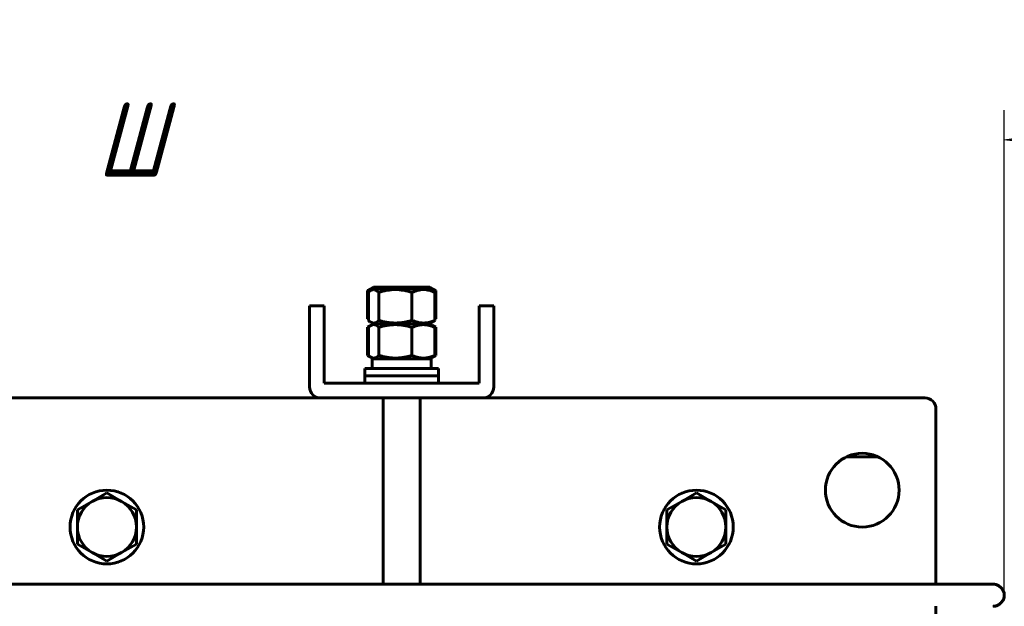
# Model space of a CAD drawing. Header units: millimetres. Extents: x 0 to 297, y 0 to 420.
# Tile 7 of 18: x 160 to 227, y 192 to 232. Entities that reach past the tile are written whole.
import ezdxf

# ---------------------------------------------------------------- set-up
doc = ezdxf.new("R2010")
doc.units = ezdxf.units.MM
doc.linetypes.add('K5LT_BASIC', pattern=[0])
doc.linetypes.add('K5LT_THIN', pattern=[0])
doc.layers.add('Системный слой', color=7, linetype='Continuous')
doc.styles.add('KDIMTEXTSTYLE', font='GOST_AU.SHX', dxfattribs={"width": 0.96, "oblique": 15, "height": 5})
doc.dimstyles.new('KDIMSTYLE (0.25)', dxfattribs={"dimtxt": 5, "dimasz": 1, "dimexe": 2, "dimexo": 0, "dimgap": 1, "dimtad": 1, "dimlfac": 4, "dimtxsty": 'KDIMTEXTSTYLE', "dimsah": 1, "dimcen": 0, "dimdle": 1, "dimadec": 0, "dimazin": 0, "dimtfac": 0.667, "dimtmove": 0, "dimatfit": 3, "dimfxl": 1, "dimtvp": 1, "dimtolj": 1, "dimtzin": 0, "dimarcsym": 0})

# ---------------------------------------------------------------- blocks, each defined once
blk = doc.blocks.new('U0')
at = {"layer": 'Системный слой', "color": 150, "linetype": 'K5LT_BASIC', "lineweight": 60, "true_color": 0x0080ff}
for p, q in [((183.485, 211.422), (183.433, 211.469)), ((183.538, 211.381), (183.485, 211.422)), ((183.59, 211.347), (183.538, 211.381)), ((183.773, 211.29), (183.59, 211.347)), ((183.956, 211.335), (183.773, 211.29)), ((184.134, 211.469), (183.956, 211.335))]:
    blk.add_line(p, q, dxfattribs=at)
blk = doc.blocks.new('U1')
at = {"layer": 'Системный слой', "color": 150, "linetype": 'K5LT_BASIC', "lineweight": 60, "true_color": 0x0080ff}
for p, q in [((183.433, 213.378), (183.485, 213.425)), ((183.485, 213.425), (183.538, 213.466)), ((183.538, 213.466), (183.59, 213.5)), ((183.59, 213.5), (183.608, 213.509)), ((183.608, 213.509), (183.61, 213.51)), ((183.61, 213.51), (183.614, 213.512)), ((183.614, 213.512), (183.622, 213.516)), ((183.622, 213.516), (183.638, 213.524)), ((183.638, 213.524), (183.669, 213.536)), ((183.669, 213.536), (183.733, 213.553)), ((183.733, 213.553), (183.784, 213.557)), ((183.784, 213.557), (183.787, 213.557)), ((183.787, 213.557), (183.792, 213.557)), ((183.792, 213.557), (183.803, 213.556)), ((183.803, 213.556), (183.825, 213.554)), ((183.825, 213.554), (183.869, 213.545)), ((183.869, 213.545), (183.873, 213.544)), ((183.873, 213.544), (183.875, 213.544)), ((183.875, 213.544), (183.879, 213.543)), ((183.879, 213.543), (183.886, 213.54)), ((183.886, 213.54), (183.901, 213.535)), ((183.901, 213.535), (183.93, 213.524)), ((183.93, 213.524), (183.962, 213.508)), ((183.962, 213.508), (183.965, 213.506)), ((183.965, 213.506), (183.97, 213.503)), ((183.97, 213.503), (183.981, 213.497)), ((183.981, 213.497), (184.003, 213.484)), ((184.003, 213.484), (184.045, 213.454)), ((184.045, 213.454), (184.13, 213.382)), ((184.13, 213.382), (184.134, 213.378))]:
    blk.add_line(p, q, dxfattribs=at)
blk = doc.blocks.new('U2')
at = {"layer": 'Системный слой', "color": 150, "linetype": 'K5LT_BASIC', "lineweight": 60, "true_color": 0x0080ff}
for p, q in [((187.552, 213.611), (183.783, 213.611)), ((187.596, 213.611), (187.552, 213.611))]:
    blk.add_line(p, q, dxfattribs=at)
blk = doc.blocks.new('U10')
at = {"layer": 'Системный слой', "color": 150, "linetype": 'K5LT_BASIC', "lineweight": 60, "true_color": 0x0080ff}
for p, q in [((221.939, 193.586), (221.939, 205.461)), ((221.939, 191.461), (221.939, 192.086))]:
    blk.add_line(p, q, dxfattribs=at)
blk = doc.blocks.new('U11')
at = {"layer": 'Системный слой', "color": 150, "linetype": 'K5LT_BASIC', "lineweight": 60, "true_color": 0x0080ff}
for p, q in [((180.189, 206.211), (151.189, 206.211)), ((221.189, 206.211), (191.189, 206.211))]:
    blk.add_line(p, q, dxfattribs=at)
blk = doc.blocks.new('U13')
at = {"layer": 'Системный слой', "color": 150, "linetype": 'K5LT_BASIC', "lineweight": 60, "true_color": 0x0080ff}
for p, q in [((183.538, 211.091), (183.59, 211.125)), ((183.59, 211.125), (183.772, 211.182)), ((183.772, 211.182), (183.955, 211.137)), ((183.955, 211.137), (184.134, 211.003)), ((183.433, 211.003), (183.485, 211.05)), ((183.485, 211.05), (183.538, 211.091))]:
    blk.add_line(p, q, dxfattribs=at)
blk = doc.blocks.new('U14')
at = {"layer": 'Системный слой', "color": 150, "linetype": 'K5LT_BASIC', "lineweight": 60, "true_color": 0x0080ff}
for p, q in [((183.485, 209.047), (183.433, 209.094)), ((184.134, 209.094), (183.956, 208.96)), ((183.538, 209.006), (183.485, 209.047)), ((183.59, 208.972), (183.538, 209.006)), ((183.773, 208.915), (183.59, 208.972)), ((183.956, 208.96), (183.773, 208.915))]:
    blk.add_line(p, q, dxfattribs=at)
blk = doc.blocks.new('U32')
at = {"layer": 'Системный слой', "color": 150, "linetype": 'K5LT_BASIC', "lineweight": 60, "true_color": 0x0080ff}
for p, q in [((187.963, 211.559), (187.946, 211.549)), ((187.981, 211.568), (187.963, 211.559)), ((187.999, 211.579), (187.981, 211.568))]:
    blk.add_line(p, q, dxfattribs=at)
blk = doc.blocks.new('U33')
at = {"layer": 'Системный слой', "color": 150, "linetype": 'K5LT_BASIC', "lineweight": 60, "true_color": 0x0080ff}
for p, q in [((183.398, 211.568), (183.38, 211.579)), ((183.416, 211.559), (183.398, 211.568)), ((183.433, 211.549), (183.416, 211.559))]:
    blk.add_line(p, q, dxfattribs=at)
blk = doc.blocks.new('U34')
at = {"layer": 'Системный слой', "color": 150, "linetype": 'K5LT_BASIC', "lineweight": 60, "true_color": 0x0080ff}
for p, q in [((183.38, 213.488), (183.668, 213.619)), ((183.668, 213.619), (183.674, 213.621)), ((183.674, 213.621), (183.686, 213.625)), ((183.686, 213.625), (183.709, 213.632)), ((183.709, 213.632), (183.756, 213.644)), ((183.756, 213.644), (183.851, 213.66)), ((183.851, 213.66), (183.958, 213.667)), ((183.958, 213.667), (183.962, 213.667)), ((183.962, 213.667), (183.971, 213.667)), ((183.971, 213.667), (183.989, 213.666)), ((183.989, 213.666), (184.025, 213.664)), ((184.025, 213.664), (184.098, 213.655)), ((184.098, 213.655), (184.105, 213.654)), ((184.105, 213.654), (184.108, 213.654)), ((184.108, 213.654), (184.114, 213.653)), ((184.114, 213.653), (184.126, 213.65)), ((184.126, 213.65), (184.15, 213.645)), ((184.15, 213.645), (184.198, 213.634)), ((184.198, 213.634), (184.249, 213.619)), ((184.249, 213.619), (184.251, 213.618)), ((184.251, 213.618), (184.254, 213.617)), ((184.254, 213.617), (184.262, 213.614)), ((184.262, 213.614), (184.272, 213.611))]:
    blk.add_line(p, q, dxfattribs=at)
blk = doc.blocks.new('U35')
at = {"layer": 'Системный слой', "color": 150, "linetype": 'K5LT_BASIC', "lineweight": 60, "true_color": 0x0080ff}
for p, q in [((185.06, 213.611), (185.109, 213.619)), ((185.109, 213.619), (185.116, 213.62)), ((185.116, 213.62), (185.128, 213.622)), ((185.128, 213.622), (185.154, 213.626)), ((185.154, 213.626), (185.206, 213.633)), ((185.206, 213.633), (185.309, 213.646)), ((185.309, 213.646), (185.518, 213.662)), ((185.518, 213.662), (185.695, 213.667)), ((185.695, 213.667), (185.707, 213.667)), ((185.707, 213.667), (185.731, 213.666)), ((185.731, 213.666), (185.778, 213.666)), ((185.778, 213.666), (185.873, 213.662)), ((185.873, 213.662), (186.062, 213.647)), ((186.062, 213.647), (186.272, 213.619)), ((186.272, 213.619), (186.278, 213.618)), ((186.278, 213.618), (186.291, 213.616)), ((186.291, 213.616), (186.317, 213.611)), ((186.317, 213.611), (186.319, 213.611))]:
    blk.add_line(p, q, dxfattribs=at)
blk = doc.blocks.new('U36')
at = {"layer": 'Системный слой', "color": 150, "linetype": 'K5LT_BASIC', "lineweight": 60, "true_color": 0x0080ff}
for p, q in [((187.107, 213.611), (187.132, 213.619)), ((187.132, 213.619), (187.135, 213.62)), ((187.135, 213.62), (187.142, 213.622)), ((187.142, 213.622), (187.155, 213.626)), ((187.155, 213.626), (187.18, 213.634)), ((187.18, 213.634), (187.232, 213.646)), ((187.232, 213.646), (187.336, 213.662)), ((187.336, 213.662), (187.422, 213.667)), ((187.422, 213.667), (187.426, 213.667)), ((187.426, 213.667), (187.435, 213.667)), ((187.435, 213.667), (187.453, 213.666)), ((187.453, 213.666), (187.49, 213.664)), ((187.49, 213.664), (187.562, 213.655)), ((187.562, 213.655), (187.569, 213.654)), ((187.569, 213.654), (187.572, 213.654)), ((187.572, 213.654), (187.578, 213.653)), ((187.578, 213.653), (187.59, 213.65)), ((187.59, 213.65), (187.614, 213.645)), ((187.614, 213.645), (187.662, 213.634)), ((187.662, 213.634), (187.716, 213.618)), ((187.716, 213.618), (187.72, 213.616)), ((187.72, 213.616), (187.729, 213.613)), ((187.729, 213.613), (187.747, 213.607)), ((187.747, 213.607), (187.782, 213.594)), ((187.782, 213.594), (187.853, 213.564)), ((187.853, 213.564), (187.992, 213.492)), ((187.992, 213.492), (187.999, 213.488))]:
    blk.add_line(p, q, dxfattribs=at)
blk = doc.blocks.new('U41')
at = {"layer": 'Системный слой', "color": 150, "linetype": 'K5LT_BASIC', "lineweight": 60, "true_color": 0x0080ff}
blk.add_line((215.85, 202.211), (218.029, 202.211), dxfattribs=at)
blk = doc.blocks.new('U45')
at = {"layer": 'Системный слой', "color": 150, "linetype": 'K5LT_BASIC', "lineweight": 60, "true_color": 0x0080ff}
for p, q in [((187.999, 209.094), (187.954, 209.068)), ((187.909, 209.045), (187.863, 209.023)), ((187.954, 209.068), (187.909, 209.045))]:
    blk.add_line(p, q, dxfattribs=at)
blk = doc.blocks.new('U46')
at = {"layer": 'Системный слой', "color": 150, "linetype": 'K5LT_BASIC', "lineweight": 60, "true_color": 0x0080ff}
for p, q in [((183.425, 209.068), (183.38, 209.094)), ((183.47, 209.045), (183.425, 209.068)), ((183.516, 209.023), (183.47, 209.045))]:
    blk.add_line(p, q, dxfattribs=at)
blk = doc.blocks.new('U47')
at = {"layer": 'Системный слой', "color": 150, "linetype": 'K5LT_BASIC', "lineweight": 60, "true_color": 0x0080ff}
for p, q in [((183.38, 211.003), (183.425, 211.028)), ((183.425, 211.028), (183.47, 211.052)), ((183.47, 211.052), (183.516, 211.074))]:
    blk.add_line(p, q, dxfattribs=at)
blk = doc.blocks.new('U48')
at = {"layer": 'Системный слой', "color": 150, "linetype": 'K5LT_BASIC', "lineweight": 60, "true_color": 0x0080ff}
for p, q in [((187.863, 211.074), (187.909, 211.052)), ((187.909, 211.052), (187.954, 211.028)), ((187.954, 211.028), (187.999, 211.003))]:
    blk.add_line(p, q, dxfattribs=at)
blk = doc.blocks.new('U74')
at = {"layer": 'Системный слой', "color": 150, "linetype": 'K5LT_BASIC', "lineweight": 60, "true_color": 0x0080ff}
blk.add_line((184.439, 193.586), (184.439, 206.211), dxfattribs=at)
blk = doc.blocks.new('U75')
at = {"layer": 'Системный слой', "color": 150, "linetype": 'K5LT_BASIC', "lineweight": 60, "true_color": 0x0080ff}
blk.add_line((186.939, 193.586), (186.939, 206.211), dxfattribs=at)
blk = doc.blocks.new('U84')
at = {"layer": 'Системный слой', "color": 150, "linetype": 'K5LT_BASIC', "lineweight": 60, "true_color": 0x0080ff}
for p, q in [((222.806, 193.586), (146.252, 193.586)), ((222.87, 193.586), (222.833, 193.586))]:
    blk.add_line(p, q, dxfattribs=at)
blk = doc.blocks.new('KDIMARROW_01')
at = {"layer": 'Системный слой'}
blk.add_hatch(color=0, dxfattribs=at).paths.add_polyline_path([(-5, -0.658), (0, 0), (-5, 0.658), (-4.5, 0)])
at = {"layer": 'Системный слой', "color": 0, "linetype": 'K5LT_THIN', "lineweight": 18}
for p, q in [((-4.5, 0), (-5, 0.658)), ((-5, 0.658), (0, 0)), ((0, 0), (-5, -0.658)), ((-5, -0.658), (-4.5, 0)), ((0, 0), (-1, 0))]:
    blk.add_line(p, q, dxfattribs=at)

msp = doc.modelspace()

# ---------------------------------------------------------------- linework, layer by layer
at = {"layer": 'Системный слой', "color": 150, "linetype": 'K5LT_BASIC', "lineweight": 60, "true_color": 0x0080ff}
for p, q in [((183.7832, 213.7208), (183.38, 213.488)), ((183.38, 211.5786), (183.38, 213.488)), ((183.4333, 211.4686), (183.4333, 213.3781)), ((183.7832, 213.6109), (183.5904, 213.4996)), ((187.5957, 213.7208), (183.7832, 213.7208)), ((184.1341, 211.4686), (184.1341, 213.3781)), ((186.3902, 211.4686), (186.3902, 213.3781)), ((187.5957, 213.7208), (187.9988, 213.488)), ((187.5957, 213.6109), (187.7884, 213.4996)), ((187.9455, 211.4686), (187.9455, 213.3781)), ((187.9988, 211.5786), (187.9988, 213.488)), ((179.4394, 212.4609), (180.4394, 212.4609)), ((179.4394, 211.7109), (179.4394, 212.4609)), ((180.4394, 212.4609), (180.4394, 211.7109)), ((190.9394, 211.7109), (190.9394, 212.4609)), ((190.9394, 212.4609), (191.9394, 212.4609)), ((191.9394, 212.4609), (191.9394, 211.7109)), ((179.4394, 206.9609), (179.4394, 211.7109)), ((180.4394, 211.7109), (180.4394, 207.2109)), ((183.4333, 211.5478), (183.38, 211.5786)), ((183.5904, 211.1246), (183.38, 211.0031)), ((183.7832, 211.2359), (183.5904, 211.3472)), ((183.7832, 211.2359), (183.5904, 211.1246)), ((187.5957, 211.2359), (183.7832, 211.2359)), ((187.5957, 211.2359), (183.7832, 211.2359)), ((187.5957, 211.2359), (187.7884, 211.3472)), ((187.5957, 211.2359), (187.7884, 211.1246)), ((187.7884, 211.1246), (187.9988, 211.0031)), ((187.9455, 211.5478), (187.9988, 211.5786)), ((190.9394, 207.2109), (190.9394, 211.7109)), ((191.9394, 211.7109), (191.9394, 206.9609)), ((183.38, 209.0936), (183.38, 211.0031)), ((183.4333, 209.0936), (183.4333, 211.0031)), ((184.1341, 209.0936), (184.1341, 211.0031)), ((186.3902, 209.0936), (186.3902, 211.0031)), ((187.9455, 209.0936), (187.9455, 211.0031)), ((187.9988, 209.0936), (187.9988, 211.0031)), ((183.5904, 208.9722), (183.38, 209.0936)), ((187.7884, 208.9722), (187.9988, 209.0936)), ((183.7832, 208.8609), (183.5904, 208.9722)), ((183.6769, 208.8609), (183.6769, 208.2109)), ((187.7019, 208.8609), (183.6769, 208.8609)), ((187.5957, 208.8609), (187.7884, 208.9722)), ((187.7019, 208.8609), (187.7019, 208.2109)), ((183.1894, 208.2109), (183.1894, 207.7109)), ((188.1894, 208.2109), (183.1894, 208.2109)), ((188.1894, 208.2109), (188.1894, 207.7109)), ((180.4394, 207.2109), (190.9394, 207.2109)), ((183.1894, 207.7109), (183.1894, 207.2109)), ((188.1894, 207.7109), (183.1894, 207.7109)), ((188.1894, 207.7109), (183.1894, 207.7109)), ((188.1894, 207.7109), (188.1894, 207.2109)), ((191.1894, 206.2109), (180.1894, 206.2109)), ((165.6894, 199.7703), (164.6894, 199.1929)), ((166.6894, 199.1929), (165.6894, 199.7703)), ((205.6894, 199.7703), (204.6894, 199.1929)), ((206.6894, 199.1929), (205.6894, 199.7703)), ((164.6894, 199.1929), (163.6894, 198.6156)), ((167.6894, 198.6156), (166.6894, 199.1929)), ((204.6894, 199.1929), (203.6894, 198.6156)), ((207.6894, 198.6156), (206.6894, 199.1929)), ((163.6894, 198.6156), (163.6894, 197.4609)), ((167.6894, 197.4609), (167.6894, 198.6156)), ((203.6894, 198.6156), (203.6894, 197.4609)), ((207.6894, 197.4609), (207.6894, 198.6156)), ((163.6894, 197.4609), (163.6894, 196.3062)), ((167.6894, 196.3062), (167.6894, 197.4609)), ((203.6894, 197.4609), (203.6894, 196.3062)), ((207.6894, 196.3062), (207.6894, 197.4609)), ((163.6894, 196.3062), (164.6894, 195.7288)), ((166.6894, 195.7288), (167.6894, 196.3062)), ((203.6894, 196.3062), (204.6894, 195.7288)), ((206.6894, 195.7288), (207.6894, 196.3062)), ((164.6894, 195.7288), (165.6894, 195.1515)), ((165.6894, 195.1515), (166.6894, 195.7288)), ((204.6894, 195.7288), (205.6894, 195.1515)), ((205.6894, 195.1515), (206.6894, 195.7288)), ((186.1904, 193.5859), (186.7432, 193.5859)), ((186.7432, 193.5859), (187.3353, 193.5859)), ((222.8334, 193.5859), (225.8262, 193.5859)), ((222.9106, 193.5859), (222.885, 193.5859)), ((225.8262, 193.5859), (225.8259, 193.5859)), ((225.8262, 193.5859), (225.8262, 193.5859)), ((225.8262, 193.5859), (225.8262, 193.5859))]:
    msp.add_line(p, q, dxfattribs=at)
for centre in [(216.9394, 199.9609), (165.6894, 197.4609), (205.6894, 197.4609)]:
    msp.add_circle(centre, 2.5, dxfattribs=at)
for centre, radius, start, end in [((180.1894, 206.9609), 0.75, 180, 270), ((191.1894, 206.9609), 0.75, 270, 0), ((221.1894, 205.4609), 0.75, 0, 90), ((165.6894, 197.4609), 2, 120, 180), ((165.6894, 197.4609), 2, 60, 120), ((165.6894, 197.4609), 2, 0, 60), ((205.6894, 197.4609), 2, 120, 180), ((205.6894, 197.4609), 2, 60, 120), ((205.6894, 197.4609), 2, 0, 60), ((165.6894, 197.4609), 2, 180, 240), ((165.6894, 197.4609), 2, 300, 0), ((205.6894, 197.4609), 2, 180, 240), ((205.6894, 197.4609), 2, 300, 0), ((165.6894, 197.4609), 2, 240, 300), ((205.6894, 197.4609), 2, 240, 300)]:
    msp.add_arc(centre, radius, start, end, dxfattribs=at)
for points, knots in [([(184.1341, 213.3781), (184.3165, 213.432), (184.5012, 213.4769), (184.8779, 213.5395), (185.0712, 213.5567), (185.4525, 213.5568), (185.6419, 213.54), (186.0188, 213.4778), (186.2067, 213.4323), (186.3902, 213.3781)], [0.0034215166, 0.0034215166, 0.0034215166, 0.0034215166, 0.0057525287, 0.0057525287, 0.0080835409, 0.0080835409, 0.0104145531, 0.0104145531, 0.0127455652, 0.0127455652, 0.0127455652, 0.0127455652]), ([(186.3902, 213.3781), (186.5172, 213.4326), (186.6451, 213.4774), (186.9036, 213.5396), (187.0341, 213.5566), (187.2325, 213.5568), (187.2989, 213.5526), (187.4303, 213.5364), (187.4956, 213.5243), (187.6902, 213.4776), (187.8184, 213.4326), (187.9455, 213.3781)], [0.0000002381, 0.0000002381, 0.0000002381, 0.0000002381, 0.0023326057, 0.0023326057, 0.0046649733, 0.0046649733, 0.0058311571, 0.0058311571, 0.006997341, 0.006997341, 0.0093297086, 0.0093297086, 0.0093297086, 0.0093297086]), ([(187.9455, 213.3781), (187.9088, 213.4131), (187.8566, 213.4569), (187.8039, 213.4907), (187.7884, 213.4996)], [0, 0, 0, 0, 3.5301377, 5, 5, 5, 5]), ([(186.3902, 211.4686), (186.2598, 211.4301), (186.0588, 211.3784), (185.8078, 211.3327), (185.6393, 211.3103), (185.491, 211.2968), (185.3648, 211.2909), (185.2382, 211.2894), (185.1118, 211.2923), (184.962, 211.3025), (184.8149, 211.3189), (184.6259, 211.3477), (184.3979, 211.3951), (184.2208, 211.443), (184.1341, 211.4686)], [0, 0, 0, 0, 2.6448212, 4.0488835, 5.0105795, 5.9916326, 6.9849905, 7.4978502, 8.4818522, 9.4652878, 10.4342862, 11.3734047, 13.2001217, 15, 15, 15, 15]), ([(184.1341, 211.0031), (184.3183, 211.0576), (184.5038, 211.1024), (184.8788, 211.1646), (185.0682, 211.1816), (185.3559, 211.1818), (185.4523, 211.1776), (185.6429, 211.1614), (185.7375, 211.1493), (186.0198, 211.1026), (186.2058, 211.0576), (186.3902, 211.0031)], [0.0000002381, 0.0000002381, 0.0000002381, 0.0000002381, 0.0023326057, 0.0023326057, 0.0046649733, 0.0046649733, 0.0058311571, 0.0058311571, 0.006997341, 0.006997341, 0.0093297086, 0.0093297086, 0.0093297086, 0.0093297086]), ([(187.9455, 211.4686), (187.8563, 211.4304), (187.719, 211.379), (187.547, 211.3335), (187.4317, 211.3109), (187.3294, 211.2972), (187.241, 211.291), (187.1528, 211.2894), (187.0649, 211.2923), (186.9622, 211.3023), (186.8612, 211.3186), (186.7314, 211.3471), (186.5739, 211.3945), (186.4508, 211.4427), (186.3902, 211.4686)], [0, 0, 0, 0, 2.647855, 4.0331334, 4.9873359, 5.9684561, 6.9711097, 7.5141628, 8.4876086, 9.4762793, 10.4385898, 11.3725017, 13.1981603, 15, 15, 15, 15]), ([(186.3902, 211.0031), (186.5159, 211.057), (186.6433, 211.1019), (186.903, 211.1645), (187.0362, 211.1817), (187.2991, 211.1818), (187.4297, 211.165), (187.6894, 211.1028), (187.819, 211.0573), (187.9455, 211.0031)], [0.0034215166, 0.0034215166, 0.0034215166, 0.0034215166, 0.0057525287, 0.0057525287, 0.0080835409, 0.0080835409, 0.0104145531, 0.0104145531, 0.0127455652, 0.0127455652, 0.0127455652, 0.0127455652]), ([(187.7884, 211.3472), (187.8265, 211.3692), (187.879, 211.4077), (187.931, 211.4549), (187.9455, 211.4686)], [0, 0, 0, 0, 3.6077977, 5, 5, 5, 5]), ([(186.3902, 209.0936), (186.2608, 209.0554), (186.0846, 209.01), (185.8595, 208.9669), (185.7174, 208.945), (185.5711, 208.9283), (185.4189, 208.9175), (185.2659, 208.9138), (185.1128, 208.9173), (184.9639, 208.9273), (184.8173, 208.9436), (184.6291, 208.9721), (184.4006, 209.0195), (184.2219, 209.0677), (184.1341, 209.0936)], [0, 0, 0, 0, 2.647855, 3.5668999, 4.5072805, 5.4765592, 6.4676551, 7.5141628, 8.4876086, 9.4762793, 10.4385898, 11.3725017, 13.1981603, 15, 15, 15, 15]), ([(187.9455, 209.0936), (187.8556, 209.0551), (187.717, 209.0034), (187.544, 208.9577), (187.4278, 208.9353), (187.3256, 208.9218), (187.2386, 208.9159), (187.1514, 208.9144), (187.0642, 208.9173), (186.9609, 208.9275), (186.853, 208.945), (186.7228, 208.9745), (186.5658, 209.0226), (186.45, 209.068), (186.3902, 209.0936)], [0, 0, 0, 0, 2.6448212, 4.0488835, 5.0105795, 5.9916326, 6.9849905, 7.4978502, 8.4818522, 9.4652878, 10.4342862, 11.5598166, 13.2001217, 15, 15, 15, 15]), ([(187.7884, 208.9722), (187.8265, 208.9942), (187.879, 209.0327), (187.931, 209.0799), (187.9455, 209.0936)], [0, 0, 0, 0, 3.6077977, 5, 5, 5, 5]), ([(225.8264, 192.0859), (225.8266, 192.0859), (225.8267, 192.0859), (225.8269, 192.0859), (225.827, 192.0859), (225.8273, 192.0859), (225.8275, 192.0859), (225.8282, 192.0859), (225.8286, 192.0859), (225.8299, 192.0859), (225.8306, 192.0859), (225.8329, 192.0859), (225.8345, 192.0859), (225.8387, 192.086), (225.8413, 192.0861), (225.8492, 192.0863), (225.8545, 192.0865), (225.8598, 192.0868), (225.8598, 192.0868), (225.8703, 192.0876), (225.8809, 192.0881), (225.9055, 192.0906), (225.9195, 192.0924), (225.9525, 192.0979), (225.9716, 192.1018), (226.0217, 192.1145), (226.0517, 192.1265), (226.0833, 192.1369), (226.0843, 192.1373), (226.1177, 192.1509), (226.1492, 192.1664), (226.2115, 192.2023), (226.2422, 192.2229), (226.2933, 192.2627), (226.3138, 192.2815), (226.3422, 192.3069), (226.3493, 192.3144), (226.3834, 192.3495), (226.4084, 192.3791), (226.4536, 192.4409), (226.4738, 192.4731), (226.5086, 192.5388), (226.5234, 192.5721), (226.5472, 192.6389), (226.5565, 192.6723), (226.5696, 192.738), (226.5737, 192.7704), (226.5769, 192.8342), (226.5762, 192.8656), (226.5704, 192.928), (226.5652, 192.9591), (226.5504, 193.022), (226.5405, 193.0535), (226.516, 193.1168), (226.501, 193.1485), (226.4662, 193.211), (226.4461, 193.2418), (226.4012, 193.3015), (226.3762, 193.3303), (226.3221, 193.3846), (226.2929, 193.4101), (226.2316, 193.4562), (226.1997, 193.477), (226.1343, 193.513), (226.101, 193.5285), (226.0344, 193.5534), (226.0012, 193.5633), (225.9572, 193.5728), (225.9468, 193.5748), (225.9312, 193.5774), (225.926, 193.5783), (225.9181, 193.5794), (225.9155, 193.5798), (225.9116, 193.5803), (225.9103, 193.5805), (225.9083, 193.5807), (225.9077, 193.5808), (225.9067, 193.5809), (225.9064, 193.5809), (225.9059, 193.581), (225.9057, 193.581), (225.9054, 193.5811), (225.9054, 193.5811), (225.9052, 193.5811), (225.9051, 193.5811), (225.9049, 193.5811), (225.9049, 193.5811), (225.9047, 193.5812), (225.9046, 193.5812), (225.9044, 193.5812), (225.9043, 193.5812), (225.904, 193.5812), (225.9038, 193.5813), (225.9033, 193.5813), (225.903, 193.5813), (225.9022, 193.5814), (225.9017, 193.5815), (225.9006, 193.5816), (225.8999, 193.5817), (225.898, 193.5819), (225.8967, 193.5821), (225.8935, 193.5824), (225.8915, 193.5826), (225.887, 193.583), (225.8843, 193.5833), (225.8765, 193.584), (225.8713, 193.5843), (225.8584, 193.5851), (225.8506, 193.5855), (225.8399, 193.5857), (225.8369, 193.5858), (225.8326, 193.5859), (225.8313, 193.5859), (225.8293, 193.5859), (225.8287, 193.5859), (225.8277, 193.5859), (225.8274, 193.5859), (225.8269, 193.5859), (225.8267, 193.5859), (225.8264, 193.5859), (225.8263, 193.5859), (225.8262, 193.5859)], [0, 0, 0, 0, 0.0063747, 0.0063747, 0.0127493, 0.0127493, 0.0254986, 0.0254986, 0.0509972, 0.0509972, 0.0956198, 0.0956198, 0.1848649, 0.1848649, 0.3378547, 0.3378547, 0.6438342, 0.6438342, 0.6438366, 0.6438366, 1.2557933, 1.2557933, 2.0728623, 2.0728623, 3.1940492, 3.1940492, 5.0533951, 5.0533951, 5.1132783, 5.1132783, 7.1381741, 7.1381741, 9.2655744, 9.2655744, 10.8716596, 10.8716596, 11.4666134, 11.4666134, 13.6964277, 13.6964277, 15.8850935, 15.8850935, 17.9881951, 17.9881951, 19.9774836, 19.9774836, 21.8660071, 21.8660071, 23.6628063, 23.6628063, 25.4789305, 25.4789305, 27.3876874, 27.3876874, 29.4018293, 29.4018293, 31.5159304, 31.5159304, 33.7127272, 33.7127272, 35.9417946, 35.9417946, 38.1390756, 38.1390756, 40.2551177, 40.2551177, 42.2521685, 42.2521685, 42.8629997, 42.8629997, 43.168491, 43.168491, 43.3212671, 43.3212671, 43.3976644, 43.3976644, 43.4358655, 43.4358655, 43.4549667, 43.4549667, 43.4645175, 43.4645175, 43.4694088, 43.4694088, 43.4743, 43.4743, 43.4791913, 43.4791913, 43.4840825, 43.4840825, 43.4911119, 43.4911119, 43.500663, 43.500663, 43.5194975, 43.5194975, 43.5476152, 43.5476152, 43.5858218, 43.5858218, 43.6611612, 43.6611612, 43.7736334, 43.7736334, 43.9264972, 43.9264972, 44.2278863, 44.2278863, 44.6778007, 44.6778007, 44.84901, 44.84901, 44.9254395, 44.9254395, 44.963649, 44.963649, 44.9827523, 44.9827523, 44.9923036, 44.9923036, 44.9994716, 44.9994716, 44.9994716, 44.9994716]), ([(225.8264, 192.0859), (226.219, 192.0861), (226.5762, 192.4433), (226.5762, 193.2285), (226.2189, 193.5858), (225.8263, 193.5859)], [0, 0, 0, 0, 0.499968, 0.499968, 1, 1, 1, 1])]:
    msp.add_open_spline(points, degree=3, knots=knots, dxfattribs=at)
msp.add_open_spline([(187.9455, 211.0031), (187.8935, 211.0526), (187.8412, 211.0941), (187.7884, 211.1246)], degree=3, dxfattribs=at)

# ---------------------------------------------------------------- block references
at = {"layer": 'Системный слой'}
for name in ['U34', 'U1', 'U2', 'U35', 'U36', 'U33', 'U0', 'U13', 'U32', 'U47', 'U48', 'U46', 'U14', 'U45', 'U11', 'U74', 'U75', 'U10', 'U41', 'U84']:
    msp.add_blockref(name, (0, 0), dxfattribs=at)

# ---------------------------------------------------------------- dimensions: what is measured, and where the dimension line sits
at = {"layer": 'Системный слой', "color": 7}
msp.add_linear_dim(base=(108.0019, 223.7208), p1=(226.5762, 192.8656), p2=(108.0019, 193.7976), location=(167.2891, 223.7208), text='\\H5.0;\\W0.965;\\Q15;\\H5.0;\\W0.965;\\Q15;\\Q15;Ш', dimstyle='KDIMSTYLE (0.25)', override={"dimexo": 0, "dimblk1": 'KDIMARROW_01', "dimblk2": 'KDIMARROW_01', "dimse1": 0, "dimse2": 0, "dimclrt": 7, "dimtolj": 1}, dxfattribs=at).render()

doc.saveas('drawing.dxf')
